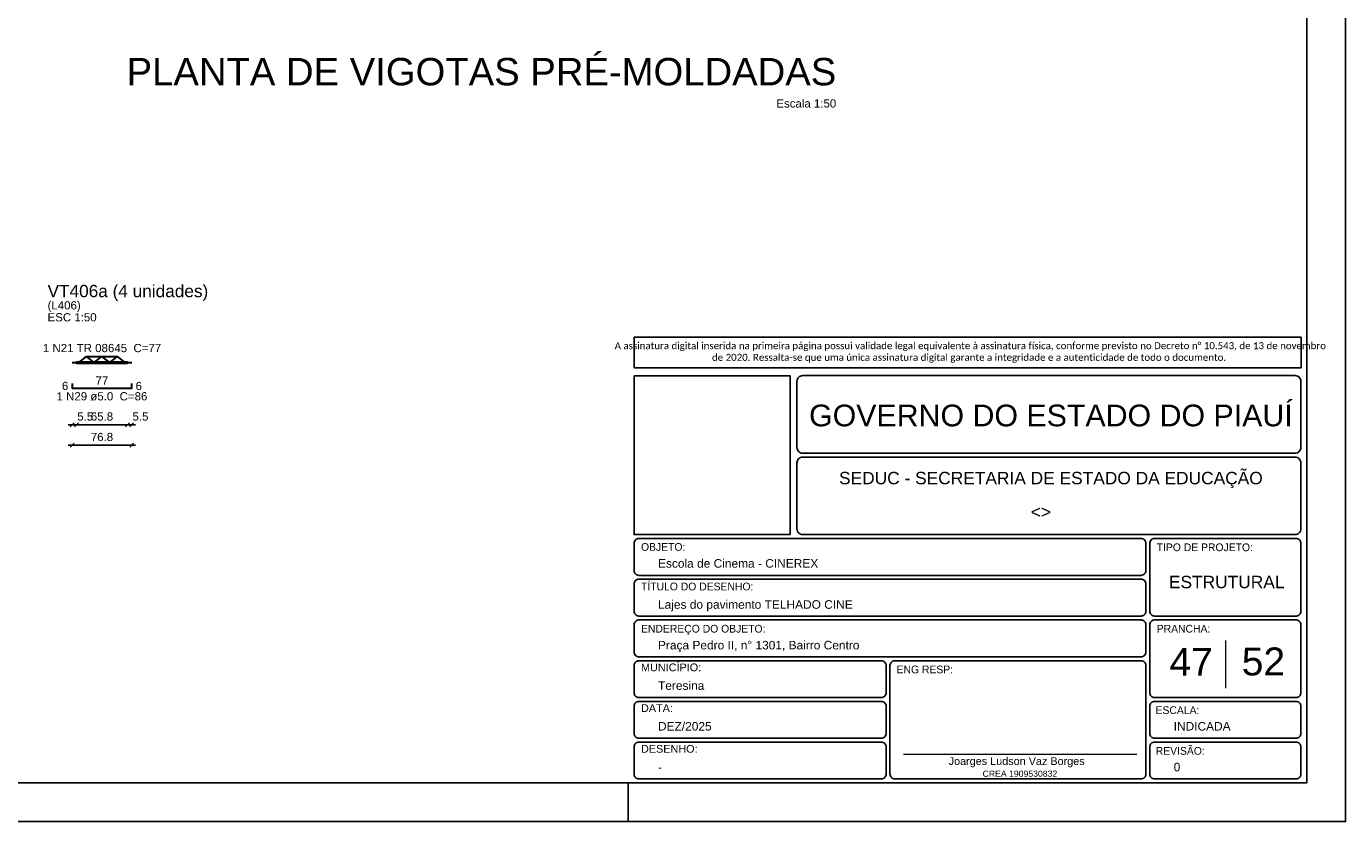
# Model space of a CAD drawing. Header units: millimetres. Extents: x 0 to 84.1, y 0 to 59.4.
# Tile 4 of 11: x 50.1 to 84.1, y 0 to 20.5. Entities that reach past the tile are written whole.
import ezdxf

# ---------------------------------------------------------------- set-up
doc = ezdxf.new("R2010")
doc.units = ezdxf.units.MM
doc.header["$MEASUREMENT"] = 0
doc.linetypes.add('NULL', pattern=[0])
doc.layers.get('0').update_dxf_attribs({"lineweight": 18})
for name, color, linetype, lineweight in [('Descrição da armadura', 7, 'Continuous', 0), ('DT-Armadura positiva', 2, 'Continuous', 30), ('DT-Cotas', 9, 'Continuous', 5), ('DT-Forma', 5, 'Continuous', 5), ('DT-Título', 3, 'Continuous', 20), ('Nível 1', 7, 'Continuous', 0), ('Textos', 7, 'Continuous', 9), ('Textos armaduras', 7, 'Continuous', 0)]:
    doc.layers.add(name, color=color, linetype=linetype, lineweight=lineweight)
for name, color, linetype in [('Pena 01', 1, 'Continuous'), ('SEDUC_MARF', 1, 'Continuous'), ('SEDUC_MARGG', 7, 'Continuous'), ('SEDUC_TXT01', 1, 'Continuous'), ('SEDUC_TXT02', 2, 'Continuous'), ('SEDUC_TXT05', 5, 'Continuous')]:
    doc.layers.add(name, color=color, linetype=linetype)
doc.styles.add('Arial', font='txt')
doc.styles.add('Calibri', font='txt')
doc.styles.add('TwCenMT', font='txt')
doc.dimstyles.new('UM_50.000000', dxfattribs={"dimtxt": 0.18, "dimasz": 0.1, "dimexe": 0.1, "dimexo": 0.2, "dimgap": 0, "dimtad": 1, "dimtih": 1, "dimtoh": 1, "dimdec": 1, "dimlfac": 50, "dimzin": 0, "dimdsep": 46, "dimtxsty": 'Standard', "dimcen": 0.09, "dimdle": 0.1, "dimadec": 1, "dimazin": 2, "dimtfac": 1, "dimtdec": 4, "dimtofl": 0, "dimtmove": 0, "dimatfit": 3, "dimfxl": 1, "dimtolj": 1, "dimarcsym": 0})

# ---------------------------------------------------------------- blocks, each defined once
blk = doc.blocks.new('_Oblique')
at = {"color": 0, "linetype": 'ByBlock', "lineweight": -2}
blk.add_line((-0.5, -0.5), (0.5, 0.5), dxfattribs=at)
blk = doc.blocks.new('*D28')
at = {"layer": 'Defpoints', "color": 0}
for p in [(51.257, 9.705), (52.792, 9.705), (52.792, 9.705)]:
    blk.add_point(p, dxfattribs=at)
at = {"layer": 'DT-Cotas', "color": 0, "lineweight": -2}
blk.add_line((51.157, 9.705), (52.892, 9.705), dxfattribs=at)
at = {"layer": 'DT-Cotas', "color": 0, "lineweight": -2, "xscale": 0.1, "yscale": 0.1, "zscale": 0.1, "rotation": 180}
blk.add_blockref('_Oblique', (51.257, 9.705), dxfattribs=at)
at = {"layer": 'DT-Cotas', "color": 0, "lineweight": -2, "xscale": 0.1, "yscale": 0.1, "zscale": 0.1}
blk.add_blockref('_Oblique', (52.792, 9.705), dxfattribs=at)
at = {"layer": 'DT-Cotas', "color": 7, "insert": (52.025, 9.917), "char_height": 0.2118, "attachment_point": 5, "rotation": 0.0057, "style": 'Arial'}
blk.add_mtext('\\A1;76.8', dxfattribs=at)
blk = doc.blocks.new('*D29')
at = {"layer": 'Defpoints', "color": 0}
for p in [(51.257, 10.234), (51.367, 10.234), (51.367, 10.234)]:
    blk.add_point(p, dxfattribs=at)
at = {"layer": 'DT-Cotas', "color": 0, "lineweight": -2}
blk.add_line((51.157, 10.234), (51.467, 10.234), dxfattribs=at)
at = {"layer": 'DT-Cotas', "color": 0, "lineweight": -2, "xscale": 0.1, "yscale": 0.1, "zscale": 0.1, "rotation": 180}
blk.add_blockref('_Oblique', (51.257, 10.234), dxfattribs=at)
at = {"layer": 'DT-Cotas', "color": 0, "lineweight": -2, "xscale": 0.1, "yscale": 0.1, "zscale": 0.1}
blk.add_blockref('_Oblique', (51.367, 10.234), dxfattribs=at)
at = {"layer": 'DT-Cotas', "color": 7, "insert": (51.593, 10.446), "char_height": 0.2118, "attachment_point": 5, "rotation": 0.0057, "style": 'Arial'}
blk.add_mtext('\\A1;5.5', dxfattribs=at)
blk = doc.blocks.new('*D30')
at = {"layer": 'Defpoints', "color": 0}
for p in [(51.367, 10.234), (52.682, 10.234), (52.682, 10.234)]:
    blk.add_point(p, dxfattribs=at)
at = {"layer": 'DT-Cotas', "color": 0, "lineweight": -2}
blk.add_line((51.267, 10.234), (52.782, 10.234), dxfattribs=at)
at = {"layer": 'DT-Cotas', "color": 0, "lineweight": -2, "xscale": 0.1, "yscale": 0.1, "zscale": 0.1, "rotation": 180}
blk.add_blockref('_Oblique', (51.367, 10.234), dxfattribs=at)
at = {"layer": 'DT-Cotas', "color": 0, "lineweight": -2, "xscale": 0.1, "yscale": 0.1, "zscale": 0.1}
blk.add_blockref('_Oblique', (52.682, 10.234), dxfattribs=at)
at = {"layer": 'DT-Cotas', "color": 7, "insert": (52.025, 10.446), "char_height": 0.2118, "attachment_point": 5, "rotation": 0.0057, "style": 'Arial'}
blk.add_mtext('\\A1;65.8', dxfattribs=at)
blk = doc.blocks.new('*D31')
at = {"layer": 'Defpoints', "color": 0}
for p in [(52.682, 10.234), (52.792, 10.234), (52.792, 10.234)]:
    blk.add_point(p, dxfattribs=at)
at = {"layer": 'DT-Cotas', "color": 0, "lineweight": -2}
blk.add_line((52.582, 10.234), (52.892, 10.234), dxfattribs=at)
at = {"layer": 'DT-Cotas', "color": 0, "lineweight": -2, "xscale": 0.1, "yscale": 0.1, "zscale": 0.1, "rotation": 180}
blk.add_blockref('_Oblique', (52.682, 10.234), dxfattribs=at)
at = {"layer": 'DT-Cotas', "color": 0, "lineweight": -2, "xscale": 0.1, "yscale": 0.1, "zscale": 0.1}
blk.add_blockref('_Oblique', (52.792, 10.234), dxfattribs=at)
at = {"layer": 'DT-Cotas', "color": 7, "insert": (53.018, 10.446), "char_height": 0.2118, "attachment_point": 5, "rotation": 0.0057, "style": 'Arial'}
blk.add_mtext('\\A1;5.5', dxfattribs=at)

msp = doc.modelspace()

# ---------------------------------------------------------------- linework, layer by layer
msp.add_line((72.6949, 1.7423), (78.7158, 1.7423))
at = {"layer": 'DT-Armadura positiva'}
for p, q in [((51.4246, 11.8371), (51.6246, 11.9971)), ((51.8246, 11.8371), (51.6246, 11.9971)), ((51.6246, 11.9971), (52.4246, 11.9971)), ((51.8246, 11.8371), (52.0246, 11.9971)), ((52.2246, 11.8371), (52.0246, 11.9971)), ((52.2246, 11.8371), (52.4246, 11.9971)), ((52.6246, 11.8371), (52.4246, 11.9971)), ((51.257, 11.8371), (52.7921, 11.8371))]:
    msp.add_line(p, q, dxfattribs=at)
msp.add_lwpolyline([(51.257, 11.2935), (51.257, 11.1735), (52.7921, 11.1735), (52.7921, 11.2935)], dxfattribs=at)
at = {"layer": 'DT-Forma'}
msp.add_lwpolyline([(51.367, 11.8071), (51.367, 11.8671), (52.6821, 11.8671), (52.6821, 11.8071), (51.367, 11.8071)], close=True, dxfattribs=at)
at = {"layer": 'Nível 1'}
msp.add_line((80.9985, 4.6717), (80.9985, 3.4409), dxfattribs=at)
at = {"layer": 'Pena 01'}
for p, q in [((65.7485, 12.4952), (82.956, 12.4952)), ((65.7485, 12.4952), (65.7485, 11.6972)), ((82.956, 12.4952), (82.956, 11.6972)), ((65.7485, 11.6972), (82.956, 11.6972))]:
    msp.add_line(p, q, dxfattribs=at)
at = {"layer": 'SEDUC_MARF'}
msp.add_line((65.6, 1), (65.6, 0), dxfattribs=at)
for points in [[(84.1, 59.4), (0, 59.4), (0, 0), (84.1, 0)], [(65.7485, 11.4972), (69.7732, 11.4972), (69.7732, 7.4), (65.7485, 7.4)]]:
    msp.add_lwpolyline(points, close=True, dxfattribs=at)
for points in [[(70.0985, 9.5), (82.7985, 9.5, 0.4142136), (82.9485, 9.65), (82.9485, 9.65), (82.9485, 11.35, 0.4142136), (82.7985, 11.5), (82.7985, 11.5), (70.0985, 11.5, 0.4142136), (69.9485, 11.35), (69.9485, 11.35), (69.9485, 9.65, 0.4142136), (70.0985, 9.5), (70.0985, 9.5)], [(70.0985, 7.4), (82.7985, 7.4, 0.4142136), (82.9485, 7.55), (82.9485, 7.55), (82.9485, 9.25, 0.4142136), (82.7985, 9.4), (82.7985, 9.4), (70.0985, 9.4, 0.4142136), (69.9485, 9.25), (69.9485, 9.25), (69.9485, 7.55, 0.4142136), (70.0985, 7.4), (70.0985, 7.4)], [(65.8735, 7.3), (78.8235, 7.3, -0.4142136), (78.9485, 7.175), (78.9485, 7.175), (78.9485, 6.475, -0.4142136), (78.8235, 6.35), (78.8235, 6.35), (65.8735, 6.35, -0.4142136), (65.7485, 6.475), (65.7485, 6.475), (65.7485, 7.175, -0.4142136), (65.8735, 7.3), (65.8735, 7.3)], [(79.1735, 5.3), (82.8235, 5.3, 0.4142136), (82.9485, 5.425), (82.9485, 5.425), (82.9485, 7.175, 0.4142136), (82.8235, 7.3), (82.8235, 7.3), (79.1735, 7.3, 0.4142136), (79.0485, 7.175), (79.0485, 7.175), (79.0485, 5.425, 0.4142136), (79.1735, 5.3), (79.1735, 5.3)], [(65.8735, 6.25), (78.8235, 6.25, -0.4142136), (78.9485, 6.125), (78.9485, 6.125), (78.9485, 5.425, -0.4142136), (78.8235, 5.3), (78.8235, 5.3), (65.8735, 5.3, -0.4142136), (65.7485, 5.425), (65.7485, 5.425), (65.7485, 6.125, -0.4142136), (65.8735, 6.25), (65.8735, 6.25)], [(65.8735, 5.2), (78.8235, 5.2, -0.4142136), (78.9485, 5.075), (78.9485, 5.075), (78.9485, 4.375, -0.4142136), (78.8235, 4.25), (78.8235, 4.25), (65.8735, 4.25, -0.4142136), (65.7485, 4.375), (65.7485, 4.375), (65.7485, 5.075, -0.4142136), (65.8735, 5.2), (65.8735, 5.2)], [(79.1735, 3.2), (82.8235, 3.2, 0.4142136), (82.9485, 3.325), (82.9485, 3.325), (82.9485, 5.075, 0.4142136), (82.8235, 5.2), (82.8235, 5.2), (79.1735, 5.2, 0.4142136), (79.0485, 5.075), (79.0485, 5.075), (79.0485, 3.325, 0.4142136), (79.1735, 3.2), (79.1735, 3.2)], [(65.8735, 4.15), (72.1235, 4.15, -0.4142136), (72.2485, 4.025), (72.2485, 4.025), (72.2485, 3.325, -0.4142136), (72.1235, 3.2), (72.1235, 3.2), (65.8735, 3.2, -0.4142136), (65.7485, 3.325), (65.7485, 3.325), (65.7485, 4.025, -0.4142136), (65.8735, 4.15), (65.8735, 4.15)], [(72.4735, 4.15), (78.8235, 4.15, -0.4142136), (78.9485, 4.025), (78.9485, 4.025), (78.9485, 1.225, -0.4142136), (78.8235, 1.1), (78.8235, 1.1), (72.4735, 1.1, -0.4142136), (72.3485, 1.225), (72.3485, 1.225), (72.3485, 4.025, -0.4142136), (72.4735, 4.15), (72.4735, 4.15)], [(65.8735, 3.1), (72.1235, 3.1, -0.4142136), (72.2485, 2.975), (72.2485, 2.975), (72.2485, 2.275, -0.4142136), (72.1235, 2.15), (72.1235, 2.15), (65.8735, 2.15, -0.4142136), (65.7485, 2.275), (65.7485, 2.275), (65.7485, 2.975, -0.4142136), (65.8735, 3.1), (65.8735, 3.1)], [(79.1735, 3.1), (82.8235, 3.1, -0.4142136), (82.9485, 2.975), (82.9485, 2.975), (82.9485, 2.275, -0.4142136), (82.8235, 2.15), (82.8235, 2.15), (79.1735, 2.15, -0.4142136), (79.0485, 2.275), (79.0485, 2.275), (79.0485, 2.975, -0.4142136), (79.1735, 3.1), (79.1735, 3.1)], [(65.8735, 2.05), (72.1235, 2.05, -0.4142136), (72.2485, 1.925), (72.2485, 1.925), (72.2485, 1.225, -0.4142136), (72.1235, 1.1), (72.1235, 1.1), (65.8735, 1.1, -0.4142136), (65.7485, 1.225), (65.7485, 1.225), (65.7485, 1.925, -0.4142136), (65.8735, 2.05), (65.8735, 2.05)], [(79.1735, 2.05), (82.8235, 2.05, -0.4142136), (82.9485, 1.925), (82.9485, 1.925), (82.9485, 1.225, -0.4142136), (82.8235, 1.1), (82.8235, 1.1), (79.1735, 1.1, -0.4142136), (79.0485, 1.225), (79.0485, 1.225), (79.0485, 1.925, -0.4142136), (79.1735, 2.05), (79.1735, 2.05)]]:
    msp.add_lwpolyline(points, format="xyb", dxfattribs=at)
at = {"layer": 'SEDUC_MARGG'}
msp.add_lwpolyline([(2.5, 1), (83.1, 1), (83.1, 58.4), (2.5, 58.4)], close=True, dxfattribs=at)

# ---------------------------------------------------------------- texts
at = {"layer": 'Descrição da armadura', "linetype": 'NULL', "char_height": 0.2118, "attachment_point": 8, "line_spacing_factor": 0.9, "style": 'Arial'}
for s, insert, width in [('1 N21 TR 08645  C=77', (52.0266, 12.103), 5.980967), ('1 N29 ø5.0  C=86', (52.0246, 10.856), 4.594404)]:
    msp.add_mtext(s, dxfattribs=dict(at, insert=insert, width=width))
at = {"layer": 'DT-Título', "linetype": 'NULL', "line_spacing_factor": 0.798, "style": 'Arial'}
for s, insert, char_height, width, attachment_point in [('PLANTA DE VIGOTAS PRÉ-MOLDADAS ', (70.9634, 18.9757), 0.706, 37.298057, 9), ('Escala 1:50', (70.9634, 18.4106), 0.2118, 3.03084, 9), ('VT406a (4 unidades)', (50.6216, 13.4271), 0.3177, 8.218633, 7), ('(L406)', (50.6216, 13.1441), 0.2118, 1.676562, 7), ('ESC 1:50', (50.6216, 12.896), 0.2118, 2.482559, 7)]:
    msp.add_mtext(s, dxfattribs=dict(at, insert=insert, char_height=char_height, width=width, attachment_point=attachment_point))
at = {"layer": 'Pena 01', "color": 3, "linetype": 'NULL', "insert": (74.3883, 12.0983), "char_height": 0.1803712, "width": 18.645941, "attachment_point": 5, "style": 'Calibri'}
msp.add_mtext(' A assinatura digital inserida na primeira página possui validade legal equivalente à assinatura física, conforme previsto no Decreto n%%d 10.543, de 13 de novembro de 2020. Ressalta-se que uma única assinatura digital garante a integridade e a autenticidade de todo o documento.', dxfattribs=at)
at = {"layer": 'SEDUC_TXT01', "linetype": 'NULL', "char_height": 0.2, "width": 17.8054, "attachment_point": 1}
for s, insert, style in [('OBJETO:', (65.9279, 7.1834), 'TwCenMT'), ('TIPO DE PROJETO:', (79.2279, 7.1739), 'TwCenMT'), ('TÍTULO DO DESENHO:', (65.9279, 6.1626), 'TwCenMT'), ('ENDEREÇO DO OBJETO:', (65.9279, 5.0739), 'TwCenMT'), ('PRANCHA:', (79.2279, 5.0739), 'TwCenMT'), ('MUNICÍPIO:', (65.9273, 4.0771), 'Arial'), ('ENG RESP:', (72.5193, 4.0239), 'TwCenMT'), ('DATA:', (65.9273, 3.0271), 'Arial'), ('ESCALA:', (79.1989, 2.9739), 'TwCenMT'), ('DESENHO:', (65.9273, 1.9771), 'Arial'), ('REVISÃO:', (79.2039, 1.9239), 'TwCenMT')]:
    msp.add_mtext(s, dxfattribs=dict(at, insert=insert, style=style))
at = {"layer": 'SEDUC_TXT02', "linetype": 'NULL', "attachment_point": 8, "line_spacing_factor": 0.9, "style": 'Arial'}
for s, insert, char_height, width in [('SEDUC - SECRETARIA DE ESTADO DA EDUCAÇÃO ', (76.4985, 8.6), 0.32, 21.758945), ('Joarges Ludson Vaz Borges', (75.6158, 1.4), 0.2, 7.035547), ('CREA 1909530832', (75.7, 1.1528), 0.16, 3.791777)]:
    msp.add_mtext(s, dxfattribs=dict(at, insert=insert, char_height=char_height, width=width))
at = {"layer": 'SEDUC_TXT05', "linetype": 'NULL', "insert": (76.4985, 10.1848), "char_height": 0.56, "width": 24.876973, "attachment_point": 8, "line_spacing_factor": 0.9, "style": 'Arial'}
msp.add_mtext('GOVERNO DO ESTADO DO PIAUÍ', dxfattribs=at)
at = {"layer": 'Textos', "linetype": 'NULL', "line_spacing_factor": 0.9, "style": 'Arial'}
for s, insert, char_height, width, attachment_point in [('<>', (76.241, 7.8271), 0.32, 1.067813, 8), ('Escola de Cinema - CINEREX', (66.3656, 6.545), 0.22, 8.109531, 7), ('ESTRUTURAL', (81.0329, 6.0142), 0.32, 5.907383, 8), ('Lajes do pavimento TELHADO CINE', (66.3656, 5.4224), 0.22, 9.844199, 7), ('Praça Pedro II, n%%d 1301, Bairro Centro', (66.3656, 4.3724), 0.22, 10.164414, 7), ('47', (80.1166, 3.7594), 0.72, 2.264609, 8), ('52', (81.9803, 3.7594), 0.72, 2.264609, 8), ('Teresina', (66.3656, 3.395), 0.22, 2.374375, 7), ('DEZ/2025', (66.3656, 2.345), 0.22, 2.741465, 7), ('INDICADA', (79.6656, 2.345), 0.22, 2.906992, 7), ('-', (66.3656, 1.295), 0.22, 0.239805, 7), ('0', (79.6656, 1.295), 0.22, 0.373691, 7)]:
    msp.add_mtext(s, dxfattribs=dict(at, insert=insert, char_height=char_height, width=width, attachment_point=attachment_point))
at = {"layer": 'Textos armaduras', "linetype": 'NULL', "char_height": 0.2118, "line_spacing_factor": 0.9, "style": 'Arial'}
for s, insert, width, attachment_point in [('6', (51.157, 11.1276), 0.722568, 9), ('77', (52.0246, 11.2708), 1.045137, 8), ('6', (52.8921, 11.3394), 0.722568, 1)]:
    msp.add_mtext(s, dxfattribs=dict(at, insert=insert, width=width, attachment_point=attachment_point))

# ---------------------------------------------------------------- dimensions: what is measured, and where the dimension line sits
at = {"layer": 'DT-Cotas'}
for base, p1, p2, picture, middle in [((51.367, 10.2345), (51.257, 10.2345), (51.367, 10.2345), '*D29', (51.5925, 10.4463)), ((52.6821, 10.2345), (51.367, 10.2345), (52.6821, 10.2345), '*D30', (52.0246, 10.4463)), ((52.7921, 10.2345), (52.6821, 10.2345), (52.7921, 10.2345), '*D31', (53.0177, 10.4463)), ((52.7921, 9.705), (51.257, 9.705), (52.7921, 9.705), '*D28', (52.0246, 9.9168))]:
    dim = msp.add_linear_dim(base=base, p1=p1, p2=p2, dimstyle='UM_50.000000', override={"dimtxt": 0.2118, "dimasz": 0.1, "dimexe": 0.1, "dimexo": 0.2, "dimtad": 1, "dimtih": 0, "dimtoh": 0, "dimdec": 1, "dimlfac": 50, "dimzin": 8, "dimtxsty": 'Arial', "dimblk": 'Oblique', "dimblk1": 'Oblique', "dimblk2": 'Oblique', "dimsah": 1, "dimdle": 0.1, "dimse1": 1, "dimse2": 1, "dimclrt": 7, "dimadec": 1, "dimazin": 3, "dimtmove": 2, "dimldrblk": 'Oblique'}, dxfattribs=at)
    dim.commit()
    dim.dimension.update_dxf_attribs({"geometry": picture, "text_midpoint": middle, "dimtype": 160, "text_rotation": 0.00573})

doc.saveas('drawing.dxf')
